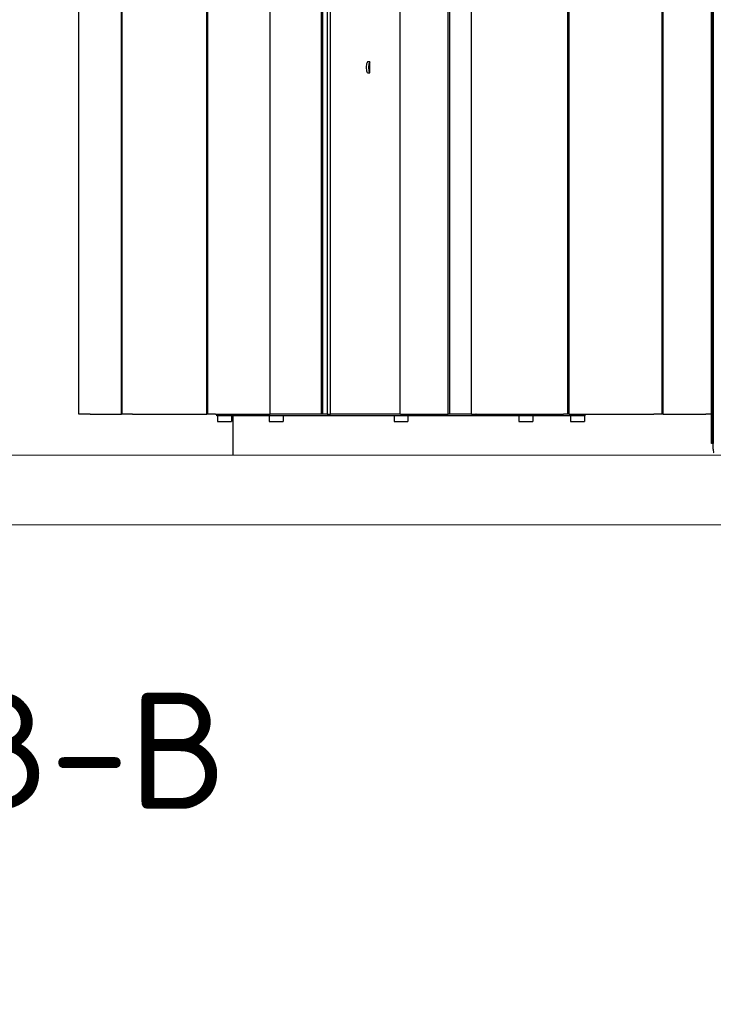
# Model space of a CAD drawing. Extents: x -89225 to 110569, y 13360 to 87647.
# Tile 3 of 256: x 5402 to 8390, y 13360 to 17600. Entities that reach past the tile are written whole.
import ezdxf

# ---------------------------------------------------------------- set-up
doc = ezdxf.new("R2010")
doc.units = 0
doc.layers.add('Beluchtingstank', color=253, linetype='Continuous')
doc.layers.add('INSTALLATIE', color=6, linetype='Continuous')
doc.layers.add('HIDDEN', color=7, linetype='Continuous', lineweight=9)
doc.styles.add('PGWW 1.8', font='isocpeur.ttf', dxfattribs={"height": 1.8})

msp = doc.modelspace()

# ---------------------------------------------------------------- linework, layer by layer
at = {"layer": 'Beluchtingstank', "lineweight": 9}
for p, q in [((11494.3, 15725.1), (2349.9, 15725.1)), ((2349.9, 15425.1), (11494.3, 15425.1))]:
    msp.add_line(p, q, dxfattribs=at)
at = {"layer": 'INSTALLATIE'}
for p, q in [((8383.1, 15775.1), (8383.1, 19375.1)), ((8388.6, 15775.1), (8388.6, 19375.1)), ((8388.6, 19375.1), (8388.6, 15775.1)), ((8389.6, 19375.1), (8389.6, 15775.1)), ((5657, 15901.1), (5657, 19225.1)), ((5840.7, 15901.1), (5840.7, 19225.1)), ((5843, 15901.1), (5843, 19225.1)), ((6207.7, 15901.1), (6207.7, 19225.1)), ((6212, 15901.1), (6212, 19225.1)), ((6481.1, 15901.1), (6481.1, 19225.1)), ((6702.1, 15901.1), (6702.1, 19225.1)), ((6707.7, 15901.1), (6707.7, 19225.1)), ((6727, 19225.1), (6727, 15901.1)), ((6741.3, 15901.1), (6741.3, 19225.1)), ((7041.7, 15901.1), (7041.7, 19225.1)), ((7248.7, 15901.1), (7248.7, 19225.1)), ((7254.7, 15901.1), (7254.7, 19225.1)), ((7348.1, 15901.1), (7348.1, 19225.1)), ((7764.2, 15901.1), (7764.2, 19225.1)), ((7769.8, 15901.1), (7769.8, 19225.1)), ((8170.2, 15901.1), (8170.2, 19225.1)), ((8174.5, 15901.1), (8174.5, 19225.1)), ((6900.4, 17418.3), (6897.3, 17412.2)), ((6910.4, 17418.4), (6900.5, 17418.4)), ((6910.3, 17418.3), (6907.1, 17412.2)), ((6910.7, 17373.9), (6910.7, 17416.4)), ((6900.4, 17372), (6897.3, 17378.1)), ((6900.5, 17371.9), (6910.4, 17371.9)), ((6910.3, 17372), (6907.1, 17378.1)), ((5705.2, 15901.1), (5657, 15901.1)), ((5705.2, 15901.1), (5709.9, 15901.1)), ((5709.9, 15901.1), (5840.7, 15901.1)), ((5843, 15901.1), (5840.7, 15901.1)), ((5887.5, 15901.1), (5843, 15901.1)), ((5887.5, 15901.1), (5891.5, 15901.1)), ((5891.5, 15901.1), (6207.7, 15901.1)), ((6212, 15901.1), (6207.7, 15901.1)), ((6246, 15901.1), (6212, 15901.1)), ((6246, 15901.1), (6248.7, 15901.1)), ((6248.7, 15901.1), (6446.1, 15901.1)), ((6250.7, 15895.1), (6250.7, 15901.1)), ((6446.5, 15901.1), (6446.1, 15901.1)), ((6446.5, 15901.1), (6481.1, 15901.1)), ((6702.1, 15901.1), (6481.1, 15901.1)), ((6707.7, 15901.1), (6702.1, 15901.1)), ((6726.1, 15901.1), (6707.7, 15901.1)), ((6726.1, 15901.1), (6727, 15901.1)), ((6727, 15901.1), (6741.3, 15901.1)), ((7041.7, 15901.1), (6741.3, 15901.1)), ((7042.3, 15901.1), (7041.7, 15901.1)), ((7042.3, 15901.1), (7248.2, 15901.1)), ((7248.7, 15901.1), (7248.2, 15901.1)), ((7254.7, 15901.1), (7248.7, 15901.1)), ((7348.1, 15901.1), (7254.7, 15901.1)), ((7348.1, 15901.1), (7366.8, 15901.1)), ((7368.6, 15901.1), (7366.8, 15901.1)), ((7368.6, 15901.1), (7744.5, 15901.1)), ((7745.8, 15901.1), (7744.5, 15901.1)), ((7764.2, 15901.1), (7745.8, 15901.1)), ((7769.8, 15901.1), (7764.2, 15901.1)), ((7769.8, 15901.1), (8134.2, 15901.1)), ((7838.7, 15895.1), (7838.7, 15901.1)), ((8136.2, 15901.1), (8134.2, 15901.1)), ((8170.2, 15901.1), (8136.2, 15901.1)), ((8174.5, 15901.1), (8170.2, 15901.1)), ((8174.5, 15901.1), (8358, 15901.1)), ((8360.3, 15901.1), (8358, 15901.1)), ((8383.1, 15901.1), (8360.3, 15901.1)), ((7838.7, 15895.1), (6250.7, 15895.1)), ((6254.7, 15895.1), (6254.7, 15870.1)), ((6254.7, 15870.1), (6314.7, 15870.1)), ((6314.7, 15895.1), (6314.7, 15870.1)), ((6319.8, 15895.1), (6319.8, 15725.1)), ((6477.3, 15895.1), (6477.3, 15870.1)), ((6477.3, 15870.1), (6537.3, 15870.1)), ((6537.3, 15895.1), (6537.3, 15870.1)), ((7014.7, 15895.1), (7014.7, 15870.1)), ((7014.7, 15870.1), (7074.7, 15870.1)), ((7074.7, 15895.1), (7074.7, 15870.1)), ((7552.1, 15895.1), (7552.1, 15870.1)), ((7552.1, 15870.1), (7612.1, 15870.1)), ((7612.1, 15895.1), (7612.1, 15870.1)), ((7774.7, 15895.1), (7774.7, 15870.1)), ((7774.7, 15870.1), (7834.7, 15870.1)), ((7834.7, 15895.1), (7834.7, 15870.1)), ((8389.6, 15751.1), (8389.6, 15815.1)), ((8388.6, 15775.1), (8383.1, 15775.1)), ((8388.6, 15775.1), (8389.6, 15775.1))]:
    msp.add_line(p, q, dxfattribs=at)
for centre, major_axis, start_param, end_param in [((6898.3, 17395.1), (0, -18), 3.464343, 5.960435), ((6900.5, 17416.4), (0, 2), 0, 0.32275), ((6908.1, 17395.1), (0, -18), 3.464343, 5.960435), ((6910.4, 17416.4), (0, 2), 4.712389, 6.605936), ((6900.5, 17373.9), (0, -2), 5.960435, 6.283185), ((6910.4, 17373.9), (0, -2), 5.960435, 7.853982), ((8392.4, 15751.1), (0, -16), 4.712389, 6.283185)]:
    msp.add_ellipse(centre, major_axis=major_axis, ratio=0.173648, start_param=start_param, end_param=end_param, dxfattribs=at)
msp.add_ellipse((6908.1, 17395.1), major_axis=(0, -7.5), ratio=0.173648, dxfattribs=at)

# ---------------------------------------------------------------- texts
at = {"layer": 'HIDDEN', "insert": (1539.7, 14702.8), "char_height": 500, "width": 7230.024, "attachment_point": 1, "style": 'PGWW 1.8'}
msp.add_mtext('Doorsnede B-B\\PSchaal 1:100', dxfattribs=at)

doc.saveas('drawing.dxf')
